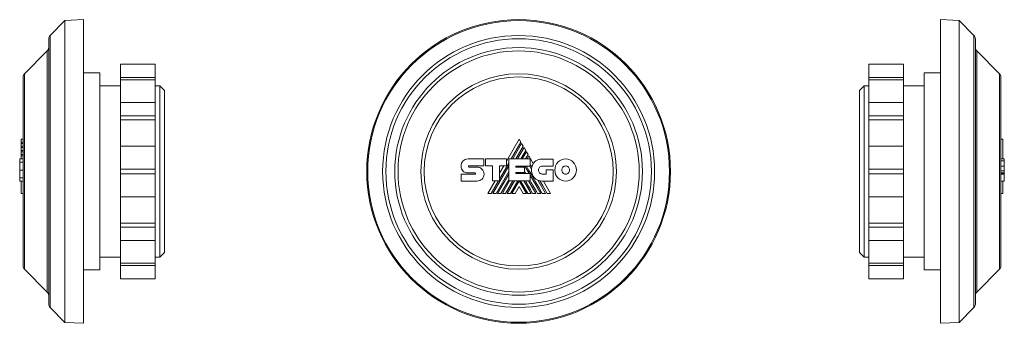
# Model space of a CAD drawing. Header units: millimetres. Extents: x 48 to 260, y 81 to 147.
import ezdxf

# ---------------------------------------------------------------- set-up
doc = ezdxf.new("R2010")
doc.units = ezdxf.units.MM

msp = doc.modelspace()

# ---------------------------------------------------------------- linework, layer by layer
at = {"color": 7, "linetype": 'Continuous', "lineweight": 15}
for p, q in [((61.41, 146.57), (57.41, 146.36)), ((61.41, 146.57), (61.41, 81.07)), ((250.27, 146.36), (246.27, 146.57)), ((246.27, 81.07), (246.27, 146.57)), ((57.41, 146.36), (54.2, 143.15)), ((57.41, 146.36), (57.41, 81.27)), ((253.48, 143.15), (250.27, 146.36)), ((250.27, 81.27), (250.27, 146.36)), ((53.91, 85.19), (53.91, 142.44)), ((253.77, 142.44), (253.77, 85.19)), ((53.62, 139.82), (48.7, 134.91)), ((258.98, 134.91), (254.06, 139.82)), ((76.91, 136.97), (69.41, 136.97)), ((69.41, 134.11), (69.41, 136.97)), ((76.91, 134.11), (76.91, 136.97)), ((230.77, 136.97), (238.27, 136.97)), ((230.77, 136.97), (230.77, 134.11)), ((238.27, 136.97), (238.27, 134.11)), ((48.41, 93.43), (48.41, 134.2)), ((64.91, 135.07), (61.41, 135.07)), ((64.91, 135.07), (64.91, 92.57)), ((76.91, 134.11), (69.41, 134.11)), ((69.41, 133.61), (69.41, 134.11)), ((76.91, 133.61), (76.91, 134.11)), ((230.77, 134.11), (238.27, 134.11)), ((230.77, 134.11), (230.77, 133.61)), ((238.27, 134.11), (238.27, 133.61)), ((246.27, 135.07), (242.77, 135.07)), ((242.77, 92.57), (242.77, 135.07)), ((259.27, 134.2), (259.27, 93.43)), ((69.41, 132.32), (64.91, 132.32)), ((76.91, 133.61), (69.41, 133.61)), ((69.41, 128.67), (69.41, 133.61)), ((76.91, 128.67), (76.91, 133.61)), ((77.91, 132.32), (76.91, 132.32)), ((78.91, 131.32), (77.91, 132.32)), ((77.91, 95.32), (77.91, 132.32)), ((229.77, 132.32), (228.77, 131.32)), ((230.77, 132.32), (229.77, 132.32)), ((229.77, 132.32), (229.77, 95.32)), ((230.77, 133.61), (238.27, 133.61)), ((230.77, 133.61), (230.77, 128.67)), ((238.27, 133.61), (238.27, 128.67)), ((242.77, 132.32), (238.27, 132.32)), ((78.91, 131.32), (78.91, 96.32)), ((228.77, 96.32), (228.77, 131.32)), ((76.91, 128.67), (69.41, 128.67)), ((69.41, 125.82), (69.41, 128.67)), ((76.91, 125.82), (76.91, 128.67)), ((230.77, 128.67), (238.27, 128.67)), ((230.77, 128.67), (230.77, 125.82)), ((238.27, 128.67), (238.27, 125.82)), ((76.91, 125.82), (69.41, 125.82)), ((69.41, 124.96), (69.41, 125.82)), ((76.91, 124.96), (76.91, 125.82)), ((230.77, 125.82), (238.27, 125.82)), ((230.77, 125.82), (230.77, 124.96)), ((238.27, 125.82), (238.27, 124.96)), ((76.91, 124.96), (69.41, 124.96)), ((69.41, 119.25), (69.41, 124.96)), ((76.91, 119.25), (76.91, 124.96)), ((230.77, 124.96), (238.27, 124.96)), ((230.77, 124.96), (230.77, 119.25)), ((238.27, 124.96), (238.27, 119.25)), ((48, 120.77), (48.41, 120.77)), ((48, 120.14), (48, 120.77)), ((48, 120.14), (48.41, 120.14)), ((48, 119.86), (48, 120.14)), ((48, 119.86), (48.41, 119.86)), ((48, 119.25), (48, 119.86)), ((48, 119.25), (48.41, 119.25)), ((48, 118.97), (48, 119.25)), ((48, 118.97), (48.41, 118.97)), ((48, 118.35), (48, 118.97)), ((76.91, 119.25), (69.41, 119.25)), ((69.41, 114.32), (69.41, 119.25)), ((76.91, 114.32), (76.91, 119.25)), ((155.39, 120.77), (152.67, 116.05)), ((153.66, 116.52), (155.75, 120.14)), ((155.92, 119.86), (153.99, 116.52)), ((154.7, 116.52), (156.27, 119.25)), ((156.43, 118.97), (155.02, 116.52)), ((155.75, 120.14), (155.39, 120.77)), ((156.27, 119.25), (155.92, 119.86)), ((156.79, 118.35), (156.43, 118.97)), ((230.77, 119.25), (238.27, 119.25)), ((230.77, 119.25), (230.77, 114.32)), ((238.27, 119.25), (238.27, 114.32)), ((259.68, 120.77), (259.27, 120.77)), ((259.68, 120.77), (259.68, 116.54)), ((48, 118.35), (48.41, 118.35)), ((48, 118.08), (48, 118.35)), ((48, 118.08), (48.41, 118.08)), ((48, 117.45), (48, 118.08)), ((48, 117.45), (48.41, 117.45)), ((48, 117.18), (48, 117.45)), ((48, 116.53), (48, 117.18)), ((48, 117.18), (48.41, 117.18)), ((155.73, 116.52), (156.79, 118.35)), ((156.95, 118.08), (156.05, 116.52)), ((156.77, 116.52), (157.31, 117.45)), ((157.31, 117.45), (156.95, 118.08)), ((157.47, 117.18), (157.09, 116.52)), ((158.42, 115.53), (157.47, 117.18)), ((47.66, 116.54), (48, 116.54)), ((47.66, 116.53), (48.41, 116.53)), ((47.66, 116.53), (48, 116.53)), ((142.86, 115), (142.86, 115)), ((144.36, 116.54), (147.78, 116.54)), ((144.55, 115.01), (147.78, 115.01)), ((144.56, 114.78), (146.3, 114.78)), ((147.78, 116.54), (147.78, 115.01)), ((148.12, 115.01), (148.12, 116.53)), ((148.12, 116.53), (152.67, 116.53)), ((149.6, 115.01), (148.12, 115.01)), ((149.6, 111.81), (149.6, 115.01)), ((149.7, 109.09), (153.13, 115.03)), ((151.15, 112.17), (153.13, 115.59)), ((152.67, 115.03), (151.15, 115.03)), ((151.15, 111.81), (151.15, 115.03)), ((152.07, 115.03), (151.15, 113.43)), ((152.67, 116.53), (152.67, 115.03)), ((153.13, 116.52), (157.77, 116.52)), ((153.13, 111.81), (153.13, 116.52)), ((154.67, 115), (154.67, 114.75)), ((154.67, 115), (157.77, 115)), ((154.67, 114.75), (156.52, 114.75)), ((155.03, 114.75), (155.17, 115)), ((155.75, 114.75), (155.89, 115)), ((156.06, 114.75), (156.21, 115)), ((156.52, 114.75), (156.52, 113.6)), ((156.77, 114.73), (156.93, 115)), ((156.77, 114.73), (157.56, 113.37)), ((157.65, 115), (158.05, 114.3)), ((157.77, 116.52), (157.77, 115)), ((160.36, 116.51), (162.75, 116.51)), ((162.75, 114.98), (160.36, 114.98)), ((162.75, 116.51), (162.75, 114.98)), ((260.02, 116.54), (259.27, 116.54)), ((260.02, 115), (259.27, 115)), ((260.02, 115), (260.02, 115)), ((47.66, 114.17), (47.66, 114.17)), ((76.91, 114.32), (69.41, 114.32)), ((69.41, 113.32), (69.41, 114.32)), ((76.91, 113.32), (69.41, 113.32)), ((69.41, 108.38), (69.41, 113.32)), ((76.91, 113.32), (76.91, 114.32)), ((76.91, 108.38), (76.91, 113.32)), ((142.86, 113.26), (145.86, 113.26)), ((142.86, 111.75), (142.86, 113.26)), ((145.86, 113.52), (144.36, 113.52)), ((150.41, 109.09), (153.13, 113.8)), ((150.73, 109.09), (153.13, 113.24)), ((154.67, 113.6), (154.67, 113.37)), ((154.67, 113.6), (156.52, 113.6)), ((154.67, 113.37), (157.74, 113.37)), ((154.95, 113.37), (155.08, 113.6)), ((155.26, 113.37), (155.4, 113.6)), ((156.39, 113.6), (156.52, 113.37)), ((157.74, 111.81), (157.74, 113.37)), ((157.74, 113.05), (160.03, 109.09)), ((160.36, 113.27), (161.19, 113.27)), ((161.19, 113.27), (161.19, 114.17)), ((161.19, 114.17), (162.69, 114.17)), ((162.69, 114.17), (162.69, 111.74)), ((230.77, 114.32), (230.77, 113.32)), ((230.77, 114.32), (238.27, 114.32)), ((230.77, 113.32), (230.77, 108.38)), ((230.77, 113.32), (238.27, 113.32)), ((238.27, 114.32), (238.27, 113.32)), ((238.27, 113.32), (238.27, 108.38)), ((260.02, 113.52), (259.27, 113.52)), ((260.02, 113.26), (259.27, 113.26)), ((260.02, 111.75), (260.02, 113.26)), ((47.66, 111.73), (48.41, 111.73)), ((48, 109.09), (48, 111.73)), ((146.3, 111.75), (142.86, 111.75)), ((150.22, 111.81), (148.65, 109.09)), ((149.38, 109.09), (150.95, 111.81)), ((149.6, 111.81), (151.15, 111.81)), ((151.44, 109.09), (153.13, 112.02)), ((151.76, 109.09), (153.33, 111.81)), ((152.47, 109.09), (154.05, 111.81)), ((152.79, 109.09), (154.37, 111.81)), ((153.13, 111.81), (157.74, 111.81)), ((153.5, 109.09), (155.08, 111.81)), ((153.83, 109.09), (155.38, 111.79)), ((155.38, 110.56), (154.53, 109.09)), ((156.94, 109.09), (155.38, 111.79)), ((155.38, 110.56), (156.23, 109.09)), ((157.26, 109.09), (155.69, 111.81)), ((156.39, 111.81), (157.97, 109.09)), ((157.42, 111.81), (159, 109.09)), ((159.41, 111.96), (161.06, 109.09)), ((162.69, 111.74), (160.38, 111.74)), ((162.14, 109.09), (160.6, 111.74)), ((260.02, 111.75), (259.27, 111.75)), ((259.68, 111.75), (259.68, 109.09)), ((259.68, 111.74), (260.02, 111.74)), ((260.02, 111.73), (259.68, 111.73)), ((260.02, 111.74), (260.02, 111.75)), ((48, 109.09), (48.41, 109.09)), ((76.91, 108.38), (69.41, 108.38)), ((69.41, 102.67), (69.41, 108.38)), ((76.91, 102.67), (76.91, 108.38)), ((148.65, 109.09), (149.38, 109.09)), ((149.7, 109.09), (150.41, 109.09)), ((150.73, 109.09), (151.44, 109.09)), ((151.76, 109.09), (152.47, 109.09)), ((152.79, 109.09), (153.5, 109.09)), ((153.83, 109.09), (154.53, 109.09)), ((156.23, 109.09), (156.94, 109.09)), ((157.26, 109.09), (157.97, 109.09)), ((158.29, 109.09), (159, 109.09)), ((159.32, 109.09), (160.03, 109.09)), ((160.36, 109.09), (161.06, 109.09)), ((161.41, 109.09), (162.14, 109.09)), ((230.77, 108.38), (238.27, 108.38)), ((230.77, 108.38), (230.77, 102.67)), ((238.27, 108.38), (238.27, 102.67)), ((259.68, 109.09), (259.27, 109.09)), ((76.91, 102.67), (69.41, 102.67)), ((69.41, 101.81), (69.41, 102.67)), ((76.91, 101.81), (76.91, 102.67)), ((230.77, 102.67), (238.27, 102.67)), ((230.77, 102.67), (230.77, 101.81)), ((238.27, 102.67), (238.27, 101.81)), ((76.91, 101.81), (69.41, 101.81)), ((69.41, 98.96), (69.41, 101.81)), ((76.91, 98.96), (76.91, 101.81)), ((230.77, 101.81), (238.27, 101.81)), ((230.77, 101.81), (230.77, 98.96)), ((238.27, 101.81), (238.27, 98.96)), ((76.91, 98.96), (69.41, 98.96)), ((69.41, 94.02), (69.41, 98.96)), ((76.91, 94.02), (76.91, 98.96)), ((230.77, 98.96), (238.27, 98.96)), ((230.77, 98.96), (230.77, 94.02)), ((238.27, 98.96), (238.27, 94.02)), ((77.91, 95.32), (78.91, 96.32)), ((228.77, 96.32), (229.77, 95.32)), ((64.91, 95.32), (69.41, 95.32)), ((76.91, 94.02), (69.41, 94.02)), ((69.41, 93.52), (69.41, 94.02)), ((76.91, 93.52), (69.41, 93.52)), ((69.41, 90.67), (69.41, 93.52)), ((76.91, 95.32), (77.91, 95.32)), ((76.91, 93.52), (76.91, 94.02)), ((76.91, 90.67), (76.91, 93.52)), ((229.77, 95.32), (230.77, 95.32)), ((230.77, 94.02), (238.27, 94.02)), ((230.77, 94.02), (230.77, 93.52)), ((230.77, 93.52), (238.27, 93.52)), ((230.77, 93.52), (230.77, 90.67)), ((238.27, 95.32), (242.77, 95.32)), ((238.27, 94.02), (238.27, 93.52)), ((238.27, 93.52), (238.27, 90.67)), ((48.7, 92.72), (53.62, 87.81)), ((61.41, 92.57), (64.91, 92.57)), ((242.77, 92.57), (246.27, 92.57)), ((254.06, 87.81), (258.98, 92.72)), ((76.91, 90.67), (69.41, 90.67)), ((230.77, 90.67), (238.27, 90.67)), ((54.2, 84.48), (57.41, 81.27)), ((250.27, 81.27), (253.48, 84.48)), ((57.41, 81.27), (61.41, 81.07)), ((246.27, 81.07), (250.27, 81.27))]:
    msp.add_line(p, q, dxfattribs=at)
at = {"color": 8, "linetype": 'Continuous', "lineweight": 15}
for p, q in [((54.2, 143.15), (54.2, 84.48)), ((253.48, 84.48), (253.48, 143.15)), ((53.62, 87.81), (53.62, 139.82)), ((254.06, 139.82), (254.06, 87.81)), ((48.7, 134.91), (48.7, 92.72)), ((258.98, 92.72), (258.98, 134.91)), ((47.66, 115.82), (48.41, 115.82)), ((260.02, 116.09), (259.27, 116.09)), ((260.02, 115), (259.27, 115)), ((47.66, 114.13), (48.41, 114.13)), ((260.02, 113.94), (259.27, 113.94)), ((260.02, 113.48), (259.27, 113.48)), ((260.02, 113.38), (259.27, 113.38)), ((260.02, 113.29), (259.27, 113.29)), ((47.66, 112.43), (48.41, 112.43))]:
    msp.add_line(p, q, dxfattribs=at)
at = {"color": 7, "linetype": 'Continuous', "lineweight": 15, "flags": 128}
msp.add_lwpolyline([(161.41, 109.09), (160.48, 110.7), (159.84, 111.81)], dxfattribs=at)
at = {"color": 7, "linetype": 'Continuous', "lineweight": 15}
for radius in [32.75, 32.54, 29.33, 28.63, 26.71, 26.01, 21.09, 20.39]:
    msp.add_circle((155.27, 113.82), radius, dxfattribs=at)
for centre, radius, start, end in [((54.91, 142.44), 1, 135, 180), ((252.77, 142.44), 1, 0, 45), ((52.91, 140.53), 1, 315, 0), ((254.77, 140.53), 1, 180, 225), ((49.41, 134.2), 1, 135, 180), ((258.27, 134.2), 1, 0, 45), ((160.64, 114.19), 2.6, 149.0381, 166.8386), ((160.38, 114.08), 2.34, 174.6401, 270), ((49.41, 93.43), 1, 180, 225), ((258.27, 93.43), 1, 315, 0), ((52.91, 87.1), 1, 0, 45), ((254.77, 87.1), 1, 135, 180), ((54.91, 85.19), 1, 180, 225), ((252.77, 85.19), 1, 315, 0)]:
    msp.add_arc(centre, radius, start, end, dxfattribs=at)
for points in [[(47.66, 116.53), (47.66, 116.53), (47.66, 116.26), (47.66, 115.82)], [(47.66, 115.82), (47.66, 115.39), (47.66, 114.79), (47.66, 114.13)], [(143.25, 113.94), (143, 114.19), (142.85, 114.54), (142.86, 115)], [(142.86, 115), (142.86, 115.43), (143.02, 115.81), (143.29, 116.09)], [(143.29, 116.09), (143.57, 116.37), (143.94, 116.54), (144.36, 116.54)], [(144.49, 114.98), (144.47, 114.95), (144.46, 114.92), (144.46, 114.88)], [(144.46, 114.88), (144.46, 114.85), (144.47, 114.83), (144.49, 114.81)], [(144.55, 115.01), (144.53, 115.01), (144.51, 115), (144.49, 114.98)], [(144.49, 114.81), (144.51, 114.79), (144.53, 114.78), (144.56, 114.78)], [(146.3, 114.78), (146.71, 114.78), (147.09, 114.6), (147.36, 114.31)], [(160.36, 109.09), (158.18, 112.85), (157.04, 114.82), (156.94, 115)], [(158.12, 114.78), (157.98, 115.02), (157.86, 115.22), (157.77, 115.38)], [(158.05, 114.3), (158.06, 114.47), (158.08, 114.63), (158.12, 114.78)], [(158.42, 115.53), (158.49, 115.65), (158.58, 115.76), (158.68, 115.87)], [(158.68, 115.87), (159.07, 116.26), (159.63, 116.51), (160.36, 116.51)], [(159.78, 114.73), (159.63, 114.58), (159.54, 114.36), (159.54, 114.13)], [(160.36, 114.98), (160.13, 114.98), (159.93, 114.89), (159.78, 114.73)], [(163.07, 114.13), (163.07, 114.79), (163.33, 115.39), (163.75, 115.82)], [(163.75, 115.82), (164.18, 116.26), (164.76, 116.53), (165.4, 116.53)], [(164.8, 114.75), (164.65, 114.59), (164.56, 114.37), (164.56, 114.13)], [(165.4, 115.01), (165.17, 115.01), (164.96, 114.91), (164.8, 114.75)], [(165.4, 116.53), (166.05, 116.53), (166.63, 116.26), (167.06, 115.82)], [(166.01, 114.75), (165.85, 114.91), (165.64, 115.01), (165.4, 115.01)], [(166.26, 114.13), (166.26, 114.37), (166.16, 114.59), (166.01, 114.75)], [(167.06, 115.82), (167.48, 115.39), (167.74, 114.79), (167.74, 114.13)], [(260.02, 116.09), (260.02, 116.37), (260.02, 116.54), (260.02, 116.54)], [(260.02, 115), (260.02, 115.43), (260.02, 115.81), (260.02, 116.09)], [(260.02, 113.94), (260.02, 114.19), (260.02, 114.54), (260.02, 115)], [(47.66, 114.13), (47.66, 113.47), (47.66, 112.87), (47.66, 112.43)], [(144.36, 113.52), (143.92, 113.53), (143.53, 113.67), (143.25, 113.94)], [(145.93, 113.48), (145.91, 113.5), (145.89, 113.52), (145.86, 113.52)], [(145.86, 113.26), (145.89, 113.26), (145.92, 113.27), (145.94, 113.29)], [(145.97, 113.38), (145.97, 113.41), (145.96, 113.45), (145.93, 113.48)], [(145.94, 113.29), (145.96, 113.31), (145.97, 113.35), (145.97, 113.38)], [(147.36, 114.31), (147.63, 114.03), (147.8, 113.63), (147.8, 113.21)], [(147.8, 113.21), (147.8, 112.79), (147.63, 112.43), (147.37, 112.17)], [(156.85, 113.37), (156.71, 113.62), (156.59, 113.82), (156.52, 113.96)], [(159.54, 114.13), (159.54, 113.89), (159.63, 113.67), (159.78, 113.52)], [(159.78, 113.52), (159.93, 113.36), (160.13, 113.27), (160.36, 113.27)], [(163.75, 112.43), (163.33, 112.87), (163.07, 113.46), (163.07, 114.13)], [(164.56, 114.13), (164.56, 113.88), (164.65, 113.66), (164.8, 113.5)], [(164.8, 113.5), (164.96, 113.35), (165.17, 113.25), (165.4, 113.25)], [(165.4, 113.25), (165.64, 113.25), (165.85, 113.35), (166.01, 113.5)], [(166.01, 113.5), (166.16, 113.66), (166.26, 113.88), (166.26, 114.13)], [(167.74, 114.13), (167.74, 113.47), (167.48, 112.87), (167.06, 112.43)], [(260.02, 113.52), (260.02, 113.53), (260.02, 113.67), (260.02, 113.94)], [(260.02, 113.38), (260.02, 113.41), (260.02, 113.45), (260.02, 113.48)], [(260.02, 113.29), (260.02, 113.31), (260.02, 113.35), (260.02, 113.38)], [(260.02, 113.26), (260.02, 113.26), (260.02, 113.27), (260.02, 113.29)], [(47.66, 112.43), (47.66, 112), (47.66, 111.73), (47.66, 111.73)], [(147.37, 112.17), (147.1, 111.91), (146.72, 111.75), (146.3, 111.75)], [(158.29, 109.09), (157.63, 110.24), (157.1, 111.14), (156.72, 111.81)], [(159.32, 109.09), (158.7, 110.18), (158.17, 111.08), (157.74, 111.82)], [(159.84, 111.81), (159.69, 111.84), (159.54, 111.89), (159.41, 111.96)], [(165.4, 111.73), (164.76, 111.73), (164.18, 112), (163.75, 112.43)], [(167.06, 112.43), (166.63, 112), (166.05, 111.73), (165.4, 111.73)]]:
    msp.add_open_spline(points, degree=3, dxfattribs=at)

doc.saveas('drawing.dxf')
